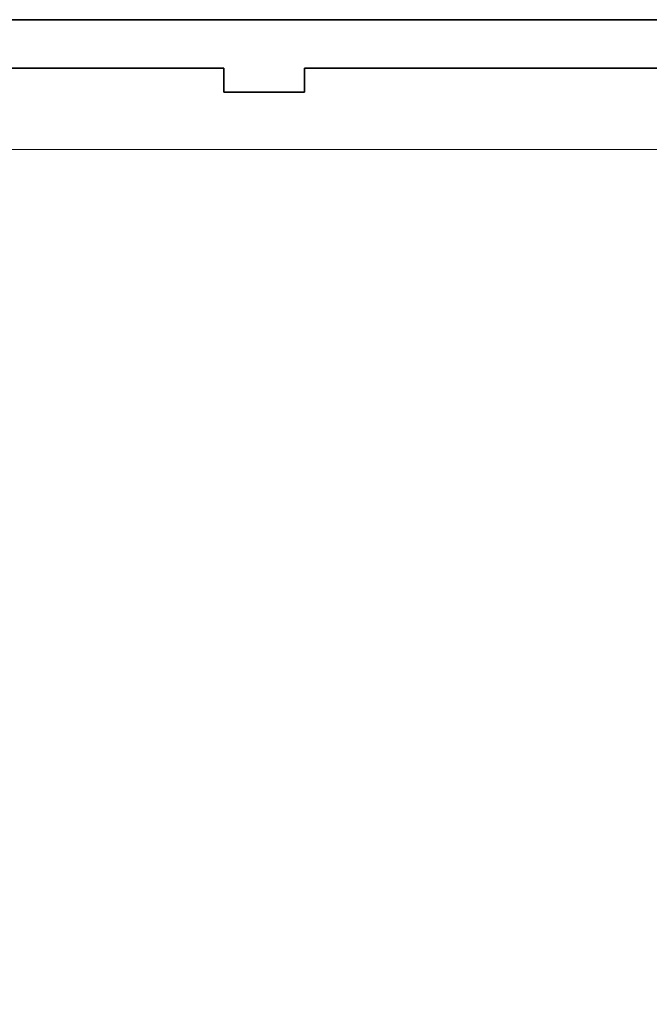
# Model space of a CAD drawing. Header units: millimetres. Extents: x -485339 to 286898, y -1189934 to 1602269.
# Tile 53 of 230: x -70054 to -66150, y -1084377 to -1078272. Entities that reach past the tile are written whole.
import ezdxf

# ---------------------------------------------------------------- set-up
doc = ezdxf.new("R2010")
doc.units = ezdxf.units.MM
doc.header["$LTSCALE"] = 10
doc.layers.get('Defpoints').update_dxf_attribs({"lineweight": 0})
doc.layers.add('St_kóty', color=132, linetype='Continuous', lineweight=18)
doc.layers.add('St_čáry_obrys', color=5, linetype='Continuous', lineweight=35)
doc.styles.get("Standard").update_dxf_attribs({"font": 'simplex.shx', "width": 0.8})
doc.dimstyles.new('stavebníM50 vnitřní', dxfattribs={"dimtxt": 100, "dimasz": 100, "dimexe": 50, "dimexo": 100, "dimgap": 30, "dimtad": 1, "dimdec": 0, "dimtxsty": 'Standard', "dimblk": 'OBLIQUE', "dimcen": 2.5, "dimclrd": 256, "dimclre": 256, "dimclrt": 256, "dimadec": 0, "dimazin": 0, "dimtfac": 1, "dimtdec": 0, "dimtmove": 2, "dimatfit": 2, "dimldrblk": 'OBLIQUE', "dimfxl": 250, "dimfxlon": 1, "dimlwd": -1, "dimlwe": -1, "dimarcsym": 0})

# ---------------------------------------------------------------- blocks, each defined once
blk = doc.blocks.new('_OBLIQUE')
at = {"color": 0, "linetype": 'ByBlock'}
blk.add_line((-0.5, -0.5), (0.5, 0.5), dxfattribs=at)
blk = doc.blocks.new('*D6338')
at = {"layer": 'Defpoints', "color": 0}
for p in [(-70204.9, -1078572.4), (-60024.9, -1078572.4), (-60024.9, -1079077.9)]:
    blk.add_point(p, dxfattribs=at)
at = {"layer": 'St_kóty'}
for p, q in [((-70204.9, -1078827.9), (-70204.9, -1079127.9)), ((-60024.9, -1078827.9), (-60024.9, -1079127.9)), ((-70204.9, -1079077.9), (-60024.9, -1079077.9))]:
    blk.add_line(p, q, dxfattribs=at)
at = {"layer": 'St_kóty', "linetype": 'ByBlock', "xscale": 100, "yscale": 100, "zscale": 100, "rotation": 180}
blk.add_blockref('_OBLIQUE', (-70204.9, -1079077.9), dxfattribs=at)
at = {"layer": 'St_kóty', "linetype": 'ByBlock', "xscale": 100, "yscale": 100, "zscale": 100}
blk.add_blockref('_OBLIQUE', (-60024.9, -1079077.9), dxfattribs=at)
at = {"layer": 'St_kóty', "insert": (-65114.9, -1078997.9), "char_height": 100, "attachment_point": 5}
blk.add_mtext('10180', dxfattribs=at)
blk = doc.blocks.new('*D6881')
at = {"layer": 'Defpoints', "color": 0}
for p in [(-61469.5, -1078572.4), (-70204.9, -1098032.4), (-63112.8, -1098032.4)]:
    blk.add_point(p, dxfattribs=at)
at = {"layer": 'St_kóty'}
for p, q in [((-62862.8, -1078572.4), (-63162.8, -1078572.4)), ((-63112.8, -1078572.4), (-63112.8, -1098032.4)), ((-63362.8, -1098032.4), (-63062.8, -1098032.4))]:
    blk.add_line(p, q, dxfattribs=at)
at = {"layer": 'St_kóty', "linetype": 'ByBlock', "xscale": 100, "yscale": 100, "zscale": 100}
for p, rotation in [((-63112.8, -1078572.4), 90), ((-63112.8, -1098032.4), 270)]:
    blk.add_blockref('_OBLIQUE', p, dxfattribs=dict(at, rotation=rotation))
at = {"layer": 'St_kóty', "insert": (-63192.8, -1088302.4), "char_height": 100, "attachment_point": 5, "rotation": 90}
blk.add_mtext('19460', dxfattribs=at)

msp = doc.modelspace()

# ---------------------------------------------------------------- linework, layer by layer
at = {"layer": 'St_čáry_obrys', "ltscale": 2}
for points in [[(-59724.9, -1078272.4), (-70504.9, -1078272.4)], [(-68789.1, -1078572.4), (-70204.9, -1078572.4)], [(-68789.1, -1078572.4), (-68789.1, -1078722.4)], [(-61784.9, -1078572.4), (-68289.1, -1078572.4)], [(-68289.1, -1078572.4), (-68289.1, -1078722.4)], [(-68789.1, -1078722.4), (-68289.1, -1078722.4)]]:
    msp.add_lwpolyline(points, dxfattribs=at)

# ---------------------------------------------------------------- dimensions: what is measured, and where the dimension line sits
at = {"layer": 'St_kóty'}
dim = msp.add_linear_dim(base=(-63112.8, -1098032.4), p1=(-61469.5, -1078572.4), p2=(-70204.9, -1098032.4), angle=90, dimstyle='stavebníM50 vnitřní', dxfattribs=at)
dim.commit()
dim.dimension.update_dxf_attribs({"geometry": '*D6881', "text_midpoint": (-63192.8, -1088302.4)})
dim = msp.add_linear_dim(base=(-60024.9, -1079077.9), p1=(-70204.9, -1078572.4), p2=(-60024.9, -1078572.4), dimstyle='stavebníM50 vnitřní', dxfattribs=at)
dim.commit()
dim.dimension.update_dxf_attribs({"geometry": '*D6338', "text_midpoint": (-65114.9, -1078997.9)})

doc.saveas('drawing.dxf')
